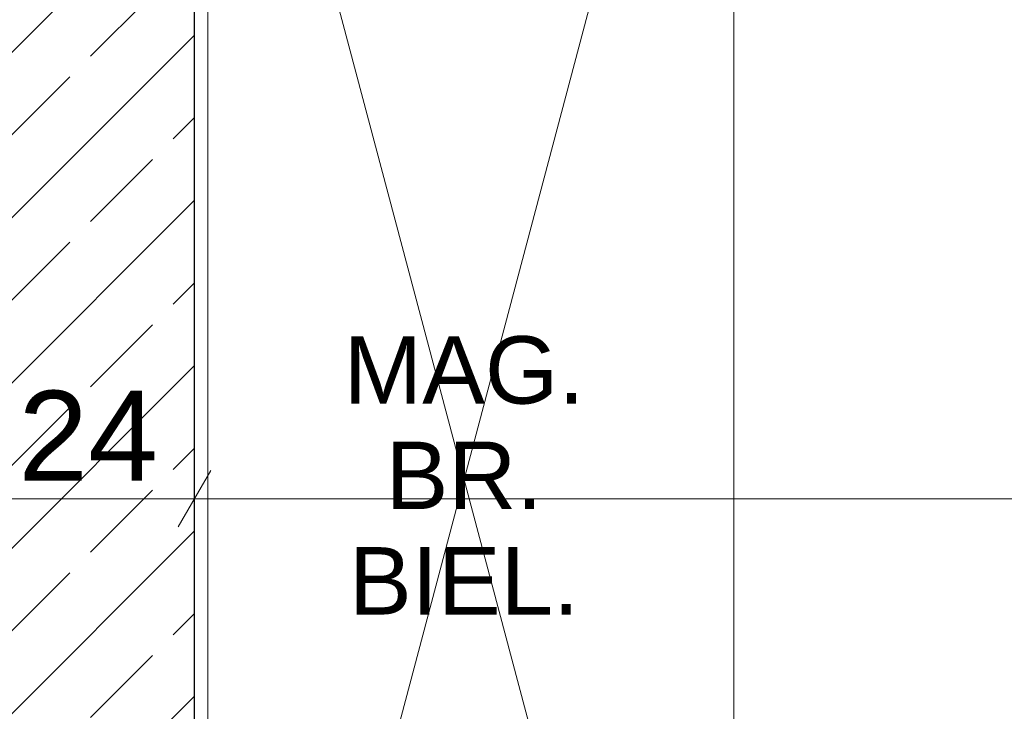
# Model space of a CAD drawing. Extents: x 100 to 2982, y 37 to 2050.
# Tile 83 of 135: x 1269 to 1379, y 1637 to 1714. Entities that reach past the tile are written whole.
import ezdxf
from ezdxf.xclip import XClip

# ---------------------------------------------------------------- set-up
doc = ezdxf.new("R2010")
doc.units = 0
doc.header["$MEASUREMENT"] = 0
doc.header["$XCLIPFRAME"] = 0
for name, color, linetype in [('299-A Wymiary Opisy', 7, 'Continuous'), ('420-K Ściany', 7, 'Continuous'), ('810-G Ogólne', 7, 'Continuous'), ('820-G Rysunki Obrazki', 7, 'Continuous'), ('Nowe_330-W Wyposażenie', 7, 'Continuous')]:
    doc.layers.add(name, color=color, linetype=linetype)
doc.styles.add('STYL_AUTOMATYCZNY_7', font='txt')

# ---------------------------------------------------------------- blocks, each defined once
blk = doc.blocks.new('Rysunek_1_1', base_point=(-18316.35, -206.53))
at = {"layer": '420-K Ściany', "linetype": 'Continuous', "lineweight": 5}
h = blk.add_hatch(dxfattribs=at)
h.set_pattern_fill('Beton_zbrojony_0001', color=170, style=0, pattern_type=2)
h.set_pattern_definition([(45, (-18316.349, -206.526), (-9.192388, 9.192388), []), (45, (-18320.945, -201.929), (-9.192388, 9.192388), [9.75, -3.25])])
h.paths.add_polyline_path([(1288.8, 1481.51), (1288.8, 1801.51), (1264.8, 1801.51), (1264.8, 1481.73), (1265.06, 1481.51)])
h = blk.add_hatch(dxfattribs=at)
h.set_pattern_fill('Tynk_0001', color=180, style=0, pattern_type=2)
h.set_pattern_definition([(0, (-18316.349, -206.5255), (0, 8.660254), [0, -5]), (0, (-18313.849, -202.195), (0, 8.660254), [0, -5])])
h.paths.add_polyline_path([(1290.3, 1461.51), (1290.3, 1801.51), (1288.8, 1801.51), (1288.8, 1461.51)])
at = {"layer": '299-A Wymiary Opisy', "color": 85, "linetype": 'Continuous', "lineweight": 13, "ltscale": 0.2}
for p, q in [((1288.8, 1656.21), (1288.8, 1665.58)), ((1264.8, 1660.9), (1288.8, 1660.9)), ((1288.8, 1660.9), (1524.45, 1660.9))]:
    blk.add_line(p, q, dxfattribs=at)
at = {"layer": '299-A Wymiary Opisy', "color": 45, "linetype": 'Continuous', "lineweight": 15, "ltscale": 0.2}
blk.add_line((1290.61, 1664.02), (1287, 1657.77), dxfattribs=at)
at = {"layer": '420-K Ściany', "color": 27, "linetype": 'Continuous', "lineweight": 25, "ltscale": 0.2}
blk.add_line((1288.8, 1481.51), (1288.8, 1801.51), dxfattribs=at)
at = {"layer": '420-K Ściany', "color": 47, "linetype": 'Continuous', "lineweight": 15, "ltscale": 0.2, "flags": 128}
blk.add_lwpolyline([(1290.3, 1460.01), (1290.3, 1801.51)], dxfattribs=at)
at = {"layer": 'Nowe_330-W Wyposażenie', "color": 4, "linetype": 'Continuous', "lineweight": 13, "ltscale": 0.2}
for p, q in [((1348.8, 1550.01), (1288.8, 1776.01)), ((1348.8, 1776.01), (1288.8, 1550.01))]:
    blk.add_line(p, q, dxfattribs=at)
at = {"layer": 'Nowe_330-W Wyposażenie', "color": 4, "linetype": 'Continuous', "lineweight": 13, "ltscale": 0.2, "flags": 128}
blk.add_lwpolyline([(1348.8, 1776.01), (1348.8, 1550.01), (1288.8, 1550.01), (1288.8, 1776.01)], close=True, dxfattribs=at)
at = {"layer": '299-A Wymiary Opisy', "color": 46, "linetype": 'Continuous', "lineweight": 15, "insert": (1269.21, 1662.9), "char_height": 10, "width": 15.1772, "attachment_point": 7, "style": 'STYL_AUTOMATYCZNY_7'}
blk.add_mtext('\\A1;{\\pql;\\fArial|b0|i0|c0|p38;24}', dxfattribs=at)
at = {"layer": '810-G Ogólne', "color": 1, "linetype": 'Continuous', "lineweight": 13, "insert": (1318.8, 1678.97), "char_height": 7.5, "attachment_point": 2, "line_spacing_factor": 0.938073, "style": 'STYL_AUTOMATYCZNY_7'}
blk.add_mtext('\\A1;{\\pqc;\\fArial|b0|i0|c0|p38;MAG.\\P\\pqc;\\fArial|b0|i0|c0|p38;BR.\\P\\pqc;\\fArial|b0|i0|c0|p38;BIEL.}', dxfattribs=at)

msp = doc.modelspace()

# ---------------------------------------------------------------- block references
at = {"layer": '820-G Rysunki Obrazki', "color": 65, "linetype": 'Continuous', "lineweight": 13, "ltscale": 0.2}
ref = msp.add_blockref('Rysunek_1_1', (-18316.35, -206.53), dxfattribs=at)
XClip(ref).set_block_clipping_path([(244.527027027, 76.8014120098), (2570.9054054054, 2022.1162324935)])

doc.saveas('drawing.dxf')
